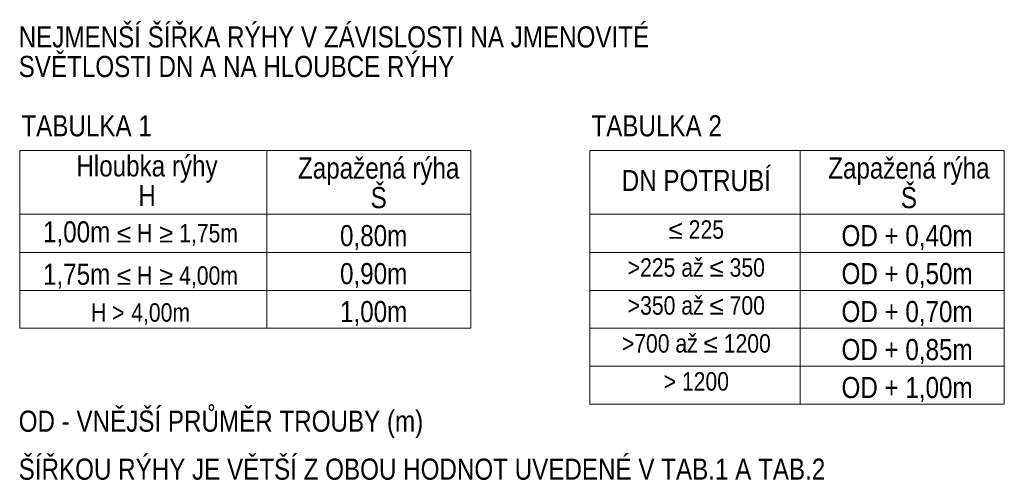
# Model space of a CAD drawing. Header units: millimetres. Extents: x 1 to 467423, y 3 to 105000.
# Tile 33 of 40: x 344342 to 344435, y 66281 to 66325. Entities that reach past the tile are written whole.
import ezdxf

# ---------------------------------------------------------------- set-up
doc = ezdxf.new("R2010")
doc.units = ezdxf.units.MM
doc.linetypes.add('atContinuous2', pattern=[0])
doc.layers.add('Kce_popis', color=174, linetype='Continuous', lineweight=18)
doc.layers.add('Popis', color=9, linetype='Continuous', lineweight=9)
doc.styles.add('STANDARD_NAROW', font='ARIALN.TTF')

msp = doc.modelspace()

# ---------------------------------------------------------------- linework, layer by layer
at = {"layer": 'Popis', "color": 7, "linetype": 'atContinuous2'}
for points in [[(344341.534, 66312.501), (344384.24, 66312.501)], [(344341.534, 66295.644), (344341.534, 66312.501)], [(344364.914, 66295.644), (344364.914, 66312.501)], [(344384.24, 66295.644), (344384.24, 66312.501)], [(344395.488, 66312.501), (344434.75, 66312.501)], [(344395.488, 66312.501), (344395.488, 66288.45)], [(344395.488, 66288.45), (344434.75, 66288.45), (344434.75, 66312.501)], [(344415.424, 66288.45), (344415.424, 66312.501)], [(344341.534, 66306.466), (344384.24, 66306.466)], [(344395.488, 66306.466), (344434.75, 66306.466)], [(344341.534, 66302.838), (344384.24, 66302.838)], [(344395.488, 66302.838), (344434.75, 66302.838)], [(344341.534, 66299.241), (344384.24, 66299.241)], [(344395.488, 66299.241), (344434.75, 66299.241)], [(344341.534, 66295.644), (344384.24, 66295.644)], [(344395.488, 66295.644), (344434.75, 66295.644)], [(344395.488, 66292.047), (344434.75, 66292.047)]]:
    msp.add_lwpolyline(points, dxfattribs=at)

# ---------------------------------------------------------------- texts
at = {"layer": 'Kce_popis', "char_height": 2, "line_spacing_factor": 0.84, "style": 'STANDARD_NAROW'}
for s, width, insert, attachment_point in [('NEJMENŠÍ ŠÍŘKA RÝHY V ZÁVISLOSTI NA JMENOVITÉ SVĚTLOSTI DN A NA HLOUBCE RÝHY', 62.12241, (344341.42, 66321.836), 4), ('TABULKA 1', 62.12241, (344341.676, 66314.815), 4), ('TABULKA 2', 62.12241, (344395.654, 66314.815), 4), ('Zapažená rýha\\PŠ', 17.65678, (344375.51, 66309.414), 5), ('Zapažená rýha\\PŠ', 17.65678, (344425.715, 66309.414), 5), ('Hloubka rýhy\\PH', 17.65678, (344353.57, 66309.628), 5), ('DN POTRUBÍ', 17.65678, (344405.586, 66309.628), 5), ('1,00m {\\H0.875x;≤ H} {\\H0.875x;≥ 1,75m}', 22.57243, (344352.955, 66304.596), 5), ('{\\H0.875x;≤ 225}', 17.65678, (344405.586, 66304.993), 5), ('0,80m', 22.57243, (344375.033, 66304.237), 5), ('OD + 0,40m', 22.57243, (344425.543, 66304.237), 5), ('1,75m {\\H0.875x;≤ H} {\\H0.875x;≥ 4,00m}', 22.57243, (344352.955, 66300.579), 5), ('{\\H0.875x;>225 až ≤ 350}', 17.65678, (344405.586, 66301.397), 5), ('0,90m', 22.57243, (344375.033, 66300.64), 5), ('OD + 0,50m', 22.57243, (344425.543, 66300.64), 5), ('{\\H0.875x;>350 až ≤ 700}', 17.65678, (344405.586, 66297.8), 5), ('1,00m', 22.57243, (344375.033, 66297.043), 5), ('OD + 0,70m', 22.57243, (344425.543, 66297.043), 5), ('{\\H0.875x;H >} {\\H0.875x;4,00m}', 22.57243, (344352.955, 66296.982), 5), ('{\\H0.875x;>700 až ≤ 1200}', 17.65678, (344405.586, 66294.203), 5), ('OD + 0,85m', 22.57243, (344425.543, 66293.446), 5), ('{\\H0.875x;> 1200}', 17.65678, (344405.586, 66290.606), 5), ('OD + 1,00m', 22.57243, (344425.543, 66289.849), 5), ('OD - VNĚJŠÍ PRŮMĚR TROUBY (m)', 62.12241, (344341.42, 66286.546), 4), ('ŠÍŘKOU RÝHY JE VĚTŠÍ Z OBOU HODNOT UVEDENÉ V TAB.1 A TAB.2', 101.60368, (344341.42, 66282.287), 4)]:
    msp.add_mtext_dynamic_manual_height_columns(s, width=width, gutter_width=1, heights=[0], dxfattribs=dict(at, insert=insert, attachment_point=attachment_point))

doc.saveas('drawing.dxf')
